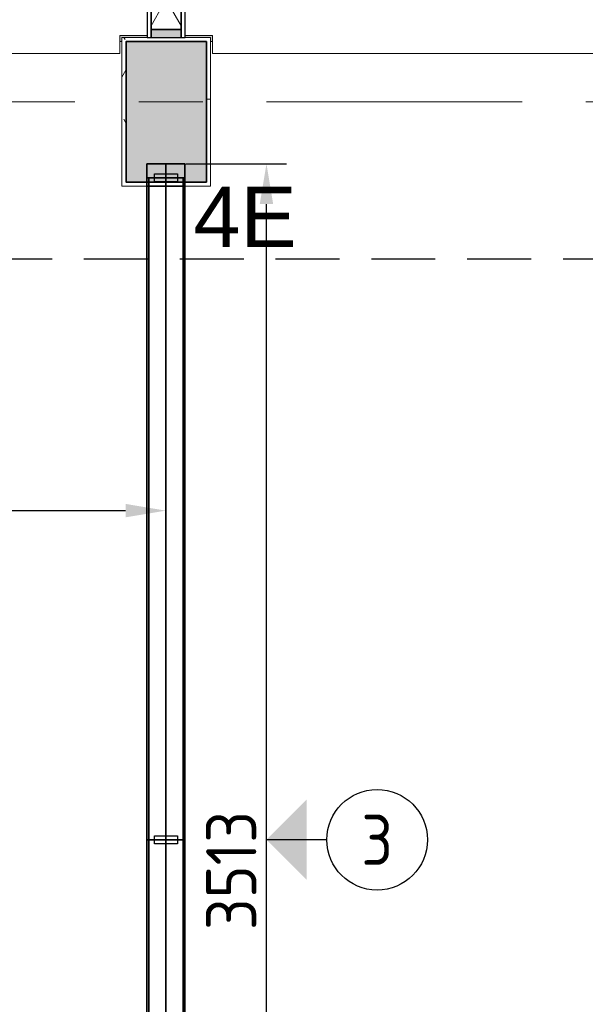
# Model space of a CAD drawing. Extents: x 2820 to 91013, y 1478 to 38178.
# Tile 33 of 182: x 13319 to 14725, y 33585 to 36032. Entities that reach past the tile are written whole.
import ezdxf
from ezdxf.enums import TextEntityAlignment as Align

# ---------------------------------------------------------------- set-up
doc = ezdxf.new("R2010")
doc.units = 0
doc.header["$LTSCALE"] = 50
doc.header["$PDSIZE"] = -5
doc.linetypes.add('HIDDEN2', pattern=[4.7625, 3.175, -1.5875])
doc.linetypes.add('Onderlegger 2e verdieping$0$stramien', pattern=[22.225, 12.7, -3.175, 3.175, -3.175])
doc.layers.get('0').update_dxf_attribs({"linetype": 'CONTINUOUS'})
doc.layers.get('DEFPOINTS').update_dxf_attribs({"linetype": 'CONTINUOUS'})
for name, color, linetype in [('AS-A38--_F----5', 2, 'CONTINUOUS'), ('AS-A38--_F---4-', 9, 'CONTINUOUS'), ('as-i38-e_f----5', 7, 'CONTINUOUS'), ('AS-I38-M_F----5_Wandmodulen', 7, 'CONTINUOUS'), ('AS-L38--', 7, 'CONTINUOUS'), ('AS-L38--_F----5', 7, 'CONTINUOUS'), ('AS-L38--_F---4-', 7, 'CONTINUOUS'), ('AS-L38--_F-23--', 3, 'CONTINUOUS'), ('AS-L38--_F1-----', 2, 'CONTINUOUS'), ('AS-L38--_F123--', 7, 'CONTINUOUS'), ('AS-L38GL_F---4-', 2, 'CONTINUOUS'), ('AS-L38GL_F123--', 3, 'CONTINUOUS'), ('AS-M38--_F123--_Wandlengte', 1, 'CONTINUOUS'), ('AS-T38--_F----5', 7, 'CONTINUOUS'), ('AS-T38--_F-23--', 7, 'CONTINUOUS'), ('IWTEKST', 2, 'CONTINUOUS')]:
    doc.layers.add(name, color=color, linetype=linetype)
doc.layers.add('AS-I38-1_F----5', color=2, linetype='CONTINUOUS', plot=False)
doc.layers.add('IWHULPLIJN', color=40, linetype='CONTINUOUS', plot=False)
for name, color, linetype, lineweight in [('Onderlegger 2e verdieping$0$A-DETL-MBND', 8, 'CONTINUOUS', 18), ('Onderlegger 2e verdieping$0$A-FLOR-OTLN', 8, 'CONTINUOUS', 18), ('Onderlegger 2e verdieping$0$A-GENM', 8, 'CONTINUOUS', 18), ('Onderlegger 2e verdieping$0$A-GLAZ', 8, 'CONTINUOUS', 25), ('Onderlegger 2e verdieping$0$A-GLAZ-CWMG', 8, 'CONTINUOUS', 18), ('Onderlegger 2e verdieping$0$A-WALL-MBNI', 8, 'CONTINUOUS', 25), ('Onderlegger 2e verdieping$0$S-COLS', 8, 'CONTINUOUS', 18), ('Onderlegger 2e verdieping$0$S-GRID', 8, 'CONTINUOUS', 18)]:
    doc.layers.add(name, color=color, linetype=linetype, lineweight=lineweight)
doc.styles.get("Standard").update_dxf_attribs({"font": 'isocp.shx'})
doc.dimstyles.new('CWall_F2_Wandlengte', dxfattribs={"dimscale": 50, "dimtxt": 2.5, "dimasz": 2, "dimexe": 1, "dimexo": 1, "dimgap": 0.5, "dimtad": 1, "dimdec": 0, "dimdsep": 46, "dimtxsty": 'Standard', "dimcen": 2.5, "dimclrt": 2, "dimadec": 0, "dimazin": 0, "dimtfac": 1, "dimtdec": 0, "dimtix": 1, "dimtmove": 2, "dimatfit": 0, "dimfxl": 0, "dimtolj": 1, "dimtzin": 0, "dimarcsym": 0})
pattern_1 = [(60, (616, 2090), (-43300, 25000), [300, -50000]), (60, (690, 2164), (-43300, 25000), [100, -50000]), (60, (645, 2190), (-43300, 25000), [100, -50000]), (150, (780, 2170), (-25000, -43300), [200, -50000])]
pattern_2 = [(0, (691.5, 1360), (29.7656, 59.5312), [0, -59.5312])]
pattern_3 = [(60, (616, 1230), (-43300, 25000), [300, -50000]), (60, (690, 1304), (-43300, 25000), [100, -50000]), (60, (645, 1330), (-43300, 25000), [100, -50000]), (150, (780, 1310), (-25000, -43300), [200, -50000])]
pattern_4 = [(60, (616, 370), (-43300, 25000), [300, -50000]), (60, (690, 444), (-43300, 25000), [100, -50000]), (60, (645, 470), (-43300, 25000), [100, -50000]), (150, (780, 450), (-25000, -43300), [200, -50000])]
pattern_5 = [(60, (750, 2090), (-43300, 25000), [300, -50000]), (60, (820, 2164), (-43300, 25000), [100, -50000]), (60, (776, 2190), (-43300, 25000), [100, -50000]), (150, (910, 2170), (-25000, -43300), [200, -50000])]
pattern_6 = [(0, (822.5, 1360), (29.7656, 59.5312), [0, -59.5312])]
pattern_7 = [(60, (750, 1230), (-43300, 25000), [300, -50000]), (60, (820, 1304), (-43300, 25000), [100, -50000]), (60, (776, 1330), (-43300, 25000), [100, -50000]), (150, (910, 1310), (-25000, -43300), [200, -50000])]
pattern_8 = [(60, (750, 370), (-43300, 25000), [300, -50000]), (60, (820, 444), (-43300, 25000), [100, -50000]), (60, (776, 470), (-43300, 25000), [100, -50000]), (150, (910, 450), (-25000, -43300), [200, -50000])]

# ---------------------------------------------------------------- blocks, each defined once
blk = doc.blocks.new('Onderlegger 2e verdieping$0$42_KA leemstuc betonkolomafwerking - Type-V79-Plotview 2e Verdieping - schaal 1 op 100')
at = {"layer": 'Onderlegger 2e verdieping$0$A-GENM'}
h = blk.add_hatch(dxfattribs=at)
h.set_pattern_fill('FP_132', color=256, style=0, pattern_type=2)
h.set_pattern_definition([(0, (-13850.26, -35895.2), (406.4, 101.6), [33.528, -271.272, 33.528, -1896.872]), (0, (-13850.26, -35895.2), (406.4, 101.6), [-338.328, -271.272, 33.528, -576.072, -1016]), (0, (-13850.26, -35895.2), (406.4, 101.6), [-1219.2, 33.528, -271.272, 33.528, -677.672]), (0, (-13850.26, -35895.2), (406.4, 101.6), [-1557.528, -169.672, 33.528, -474.472]), (120, (-13697.86, -35844.4), (-291.18818, 301.15272), [33.528, -271.272, 33.528, -1896.872]), (120, (-13697.86, -35844.4), (-291.18818, 301.15272), [-338.328, -271.272, 33.528, -576.072, -1016]), (120, (-13697.86, -35844.4), (-291.18818, 301.15272), [-1219.2, 33.528, -271.272, 33.528, -677.672]), (120, (-13697.86, -35844.4), (-291.18818, 301.15272), [-1557.528, -169.672, 33.528, -474.472]), (240, (-13647.06, -35641.2), (-115.21182, -402.75272), [33.528, -271.272, 33.528, -1896.872]), (240, (-13647.06, -35641.2), (-115.21182, -402.75272), [-338.328, -271.272, 33.528, -576.072, -1016]), (240, (-13647.06, -35641.2), (-115.21182, -402.75272), [-1219.2, 33.528, -271.272, 33.528, -677.672]), (240, (-13647.06, -35641.2), (-115.21182, -402.75272), [-1557.528, -169.672, 33.528, -474.472])])
h.paths.add_polyline_path([(-277, -277), (-57, -277), (-57, 93), (-277, 93), (-277, 89.1)], flags=0)
h.paths.add_polyline_path([(-267, -267), (-267, 83), (-67, 83), (-67, -267)], flags=0)
for p, q in [((-57, 93), (-277, 93)), ((-277, 93), (-277, -277)), ((-267, 83), (-67, 83)), ((-267, -267), (-267, 83)), ((-67, 83), (-67, -267)), ((-57, -277), (-57, 93)), ((-67, -267), (-267, -267)), ((-277, -277), (-57, -277))]:
    blk.add_line(p, q, dxfattribs=at)
blk = doc.blocks.new('Onderlegger 2e verdieping$0$22_KA_systeempanel_dicht - staal-V129-Plotview 2e Verdieping - schaal 1 op 100')
at = {"layer": 'Onderlegger 2e verdieping$0$A-GLAZ', "lineweight": 18}
h = blk.add_hatch(color=256, dxfattribs=at)
h.paths.add_polyline_path([(-50, 37.5), (-50, -37.5), (-30, -37.5), (-30, 37.5)], flags=0)
h.paths.add_polyline_path([(30, -37.5), (50, -37.5), (50, 37.5), (30, 37.5)], flags=0)
h = blk.add_hatch(dxfattribs=at)
h.set_pattern_fill('FP_202', color=256, style=0, pattern_type=2)
h.set_pattern_definition([(330, (-36038.2, 13683.26), (60, 103.92305), []), (30, (-36038.2, 13683.26), (-60, 103.92305), [])])
h.paths.add_polyline_path([(-30, -37.5), (30, -37.5), (30, 37.5), (-30, 37.5)], flags=0)
at = {"layer": 'Onderlegger 2e verdieping$0$A-GLAZ'}
for p, q in [((50, 47.5), (-50, 47.5)), ((-50, 47.5), (-50, 37.5)), ((-50, 37.5), (50, 37.5)), ((-30, 37.5), (-50, 37.5)), ((-50, 37.5), (-50, -37.5)), ((30, 37.5), (-30, 37.5)), ((-30, 37.5), (-30, -37.5)), ((-30, -37.5), (-30, 37.5)), ((30, -37.5), (30, 37.5)), ((50, 37.5), (30, 37.5)), ((30, 37.5), (30, -37.5)), ((50, 37.5), (50, 47.5)), ((50, -37.5), (50, 37.5)), ((50, -37.5), (-50, -37.5)), ((-50, -37.5), (-50, -47.5)), ((-50, -37.5), (-30, -37.5)), ((-50, -47.5), (50, -47.5)), ((-30, -37.5), (30, -37.5)), ((30, -37.5), (50, -37.5)), ((50, -47.5), (50, -37.5))]:
    blk.add_line(p, q, dxfattribs=at)
blk = doc.blocks.new('Onderlegger 2e verdieping$0$43_KA_stucwerk tegen borstwering onderkant verdieping - 43_KA_stucwerk tegen borstwering onderkant verdieping-10157448-Plotview 2e Verdieping - schaal 1 op 100')
at = {"layer": 'Onderlegger 2e verdieping$0$A-DETL-MBND'}
h = blk.add_hatch(color=256, dxfattribs=at)
h.paths.add_polyline_path([(54284.3, 2828.2), (54286.6, 2828.2), (54286.6, 3088), (54283.1, 3088), (54282, 2828.4), (54284.3, 2828.2)], flags=0)
h.paths.add_polyline_path([(54283.1, 4401), (54286.6, 4401), (54286.6, 4921.4), (54283.1, 4921.4), (54283.1, 4551.5)], flags=0)
h.paths.add_polyline_path([(54283.1, 6234.4), (54286.6, 6234.4), (54286.6, 6754.7), (54283.1, 6754.7), (54283.1, 6384.9)], flags=0)
h.paths.add_polyline_path([(54283.1, 8067.7), (54286.6, 8067.7), (54286.6, 8588.1), (54283.1, 8588.1), (54283.1, 8157.6)], flags=0)
h.paths.add_polyline_path([(54286.6, 9901.1), (54286.6, 10421.4), (54283.1, 10421.4), (54283.1, 9901.1)], flags=0)
h.paths.add_polyline_path([(54286.6, 11734.4), (54286.6, 12254.7), (54283.1, 12254.7), (54283.1, 11734.4)], flags=0)
h.paths.add_polyline_path([(54286.6, 13567.7), (54286.6, 14088.7), (54283.1, 14088.7), (54283.1, 13567.7)], flags=0)
h.paths.add_polyline_path([(54283.1, 15401.7), (54286.6, 15401.7), (54286.6, 15922), (54283.1, 15922), (54283.1, 15551.5)], flags=0)
h.paths.add_polyline_path([(54286.6, 17235), (54286.6, 17755.4), (54283.1, 17755.4), (54283.1, 17235)], flags=0)
h.paths.add_polyline_path([(54286.6, 19068.4), (54286.6, 19588), (54283.1, 19588), (54283.1, 19068.4)], flags=0)
h.paths.add_polyline_path([(54283.1, 20901), (54286.6, 20901), (54286.6, 21421.4), (54283.1, 21421.4), (54283.1, 21051.5)], flags=0)
h.paths.add_polyline_path([(54286.6, 22734.4), (54286.6, 23254.7), (54283.1, 23254.7), (54283.1, 22734.4)], flags=0)
h.paths.add_polyline_path([(54283.1, 24567.7), (54286.6, 24567.7), (54286.6, 25088), (54283.1, 25088), (54283.1, 24600.6)], flags=0)
h.paths.add_polyline_path([(54286.6, 26401), (54286.6, 26921.4), (54283.1, 26921.4), (54283.1, 26401)], flags=0)
h.paths.add_polyline_path([(54283.1, 28234.4), (54286.6, 28234.4), (54286.6, 28754.7), (54283.1, 28754.7), (54283.1, 28384.9)], flags=0)
h.paths.add_polyline_path([(54283.1, 30067.7), (54286.6, 30067.7), (54286.6, 30588), (54283.1, 30588), (54283.1, 30081.6)], flags=0)
h.paths.add_polyline_path([(54283.1, 31901), (54286.6, 31901), (54286.6, 32421.4), (54283.1, 32421.4), (54283.1, 32051.5)], flags=0)
h.paths.add_polyline_path([(54283.1, 33734.4), (54286.6, 33734.4), (54286.6, 34255.4), (54283.1, 34255.4), (54283.1, 33876.2)], flags=0)
h.paths.add_polyline_path([(54283.5, 35568.4), (54286.6, 35568.4), (54286.6, 36078.2), (54036.6, 36078.2), (54036.6, 35988.2), (54196.6, 35988.2), (54196.6, 35827.9), (54283.1, 35827.9), (54283.4, 35568.4)], flags=0)
h.paths.add_polyline_path([(19068.1, 35978.2), (19076.6, 35978.2), (19076.6, 36078.2), (18923.1, 36078.2), (18923.1, 36074.7), (19068.1, 36074.7), (19068.1, 35978.3)], flags=0)
h.paths.add_polyline_path([(17234.8, 35978.2), (17239.9, 35978.2), (17240, 35988.2), (17460, 35988.2), (17460, 35978.2), (17464.9, 35978.2), (17464.9, 35993.2), (17234.8, 35993.2), (17234.8, 35984.3)], flags=0)
h.paths.add_polyline_path([(15631.6, 35978.2), (15631.6, 35993.2), (15401.4, 35993.2), (15401.4, 35978.2), (15406.6, 35978.2), (15406.6, 35988.2), (15626.6, 35988.2), (15626.6, 35978.2)], flags=0)
h.paths.add_polyline_path([(13568.1, 35978.2), (13573.3, 35978.2), (13573.3, 35988.2), (13635.8, 35989.2), (13635.8, 35993.2), (13568.1, 35993.2), (13568.1, 35984.3)], flags=0)
h.paths.add_polyline_path([(13798.3, 35978.2), (13798.3, 35993.2), (13730.8, 35993.2), (13730.8, 35988.2), (13793.3, 35988.2), (13793.3, 35978.2)], flags=0)
h.paths.add_polyline_path([(11739.9, 35978.2), (11740, 35988.2), (11802.4, 35989), (11802.4, 35993.2), (11734.8, 35993.2), (11734.8, 35978.2)], flags=0)
h.paths.add_polyline_path([(11964.9, 35978.2), (11964.9, 35993.2), (11897.4, 35993.2), (11897.4, 35988.2), (11960, 35988.2), (11960, 35978.2)], flags=0)
h.paths.add_polyline_path([(9906.6, 35978.2), (9906.6, 35988.2), (9969.1, 35988.2), (9969.1, 35993.2), (9901.4, 35993.2), (9901.4, 35978.2)], flags=0)
h.paths.add_polyline_path([(10126.6, 35978.2), (10131.6, 35978.2), (10131.6, 35993.2), (10064.1, 35993.2), (10064.1, 35988.2), (10126.6, 35988.2), (10126.6, 35984.3)], flags=0)
h.paths.add_polyline_path([(8298.3, 35978.2), (8298.3, 35993.2), (8068.1, 35993.2), (8068.1, 35978.2), (8073.3, 35978.2), (8073.3, 35988.2), (8293.3, 35988.2), (8293.3, 35978.2)], flags=0)
h.paths.add_polyline_path([(6460, 35978.2), (6464.9, 35978.2), (6464.9, 35993.2), (6234.8, 35993.2), (6234.8, 35978.2), (6239.9, 35978.2), (6240, 35988.2), (6460, 35988.2), (6460, 35984.3)], flags=0)
h.paths.add_polyline_path([(4631.6, 35978.2), (4631.6, 35993.2), (4516.6, 35993.2), (4516.6, 35988.2), (4626.6, 35988.2), (4626.6, 35978.2)], flags=0)
h.paths.add_polyline_path([(12067.7, 36074.7), (12110.1, 36074.7), (12110.1, 36078.2), (11897.4, 36078.2), (11897.4, 36074.7), (11964.9, 36074.7)], flags=0)
h.paths.add_polyline_path([(15776.8, 36074.7), (15776.8, 36078.2), (15256.4, 36078.2), (15256.4, 36074.7), (15737.1, 36074.7)], flags=0)
h.paths.add_polyline_path([(17089.8, 36074.7), (17610.1, 36074.7), (17610.1, 36078.2), (17089.8, 36078.2)], flags=0)
h.paths.add_polyline_path([(13423.1, 36074.7), (13635.8, 36074.7), (13635.8, 36078.2), (13423.1, 36078.2)], flags=0)
h.paths.add_polyline_path([(10131.6, 36074.7), (10276.8, 36074.7), (10276.8, 36078.2), (10064.1, 36078.2), (10064.1, 36074.7)], flags=0)
h.paths.add_polyline_path([(11734.8, 36074.7), (11802.4, 36074.7), (11802.4, 36078.2), (11589.8, 36078.2), (11589.8, 36074.7)], flags=0)
h.paths.add_polyline_path([(9969.1, 36074.7), (9969.1, 36078.2), (9756.4, 36078.2), (9756.4, 36074.7), (9927.2, 36074.7)], flags=0)
h.paths.add_polyline_path([(13730.8, 36074.7), (13943.4, 36074.7), (13943.4, 36078.2), (13730.8, 36078.2)], flags=0)
h.paths.add_polyline_path([(8443.4, 36074.7), (8443.4, 36078.2), (7923.1, 36078.2), (7923.1, 36074.7), (8398.3, 36074.7)], flags=0)
h.paths.add_polyline_path([(4631.6, 36074.7), (4776.8, 36074.7), (4776.8, 36078.2), (4516.6, 36078.2), (4516.6, 36074.7), (4557, 36074.7)], flags=0)
h.paths.add_polyline_path([(6089.8, 36074.7), (6610.1, 36074.7), (6610.1, 36078.2), (6089.8, 36078.2)], flags=0)
blk.add_line((13793.3, 35978.2), (13793.3, 35988.2), dxfattribs=at)
blk = doc.blocks.new('Onderlegger 2e verdieping$0$vensterbank tweede verdieping - vensterbank tweede verdieping-11898810-Plotview 2e Verdieping - schaal 1 op 100')
at = {"layer": 'Onderlegger 2e verdieping$0$A-GLAZ', "lineweight": 18}
for p, q in [((13568.1, 35948.2), (13568.1, 35993.2)), ((13568.1, 35993.2), (13635.8, 35993.2)), ((13730.8, 35993.2), (13798.3, 35993.2)), ((13798.3, 35993.2), (13798.3, 35948.2)), ((11964.9, 35948.2), (13568.1, 35948.2)), ((13798.3, 35948.2), (15401.4, 35948.2))]:
    blk.add_line(p, q, dxfattribs=at)
blk = doc.blocks.new('Onderlegger 2e verdieping')
at = {"layer": 'Onderlegger 2e verdieping$0$S-COLS', "lineweight": 5}
blk.add_hatch(color=256, dxfattribs=at).paths.add_polyline_path([(13783.6, 35628.2), (13783.6, 35978.2), (13583.6, 35978.2), (13583.6, 35628.2)], flags=0)
at = {"layer": 'Onderlegger 2e verdieping$0$A-FLOR-OTLN'}
for p, q in [((13573.3, 35978.2), (13568.1, 35978.2)), ((13798.3, 35978.2), (13793.3, 35978.2))]:
    blk.add_line(p, q, dxfattribs=at)
at = {"layer": 'Onderlegger 2e verdieping$0$A-GLAZ-CWMG', "lineweight": 35}
blk.add_line((13730.8, 35618.2), (13635.8, 35618.2), dxfattribs=at)
at = {"layer": 'Onderlegger 2e verdieping$0$S-COLS', "lineweight": 35}
for p, q in [((13783.6, 35978.2), (13583.6, 35978.2)), ((13583.6, 35978.2), (13583.6, 35628.2)), ((13783.6, 35628.2), (13783.6, 35978.2)), ((13583.6, 35628.2), (13783.6, 35628.2))]:
    blk.add_line(p, q, dxfattribs=at)
at = {"layer": 'Onderlegger 2e verdieping$0$S-GRID', "linetype": 'Onderlegger 2e verdieping$0$stramien'}
blk.add_line((2820.4, 35828.2), (55386.6, 35828.2), dxfattribs=at)
at = {"layer": 'Onderlegger 2e verdieping$0$A-GENM'}
blk.add_blockref('Onderlegger 2e verdieping$0$42_KA leemstuc betonkolomafwerking - Type-V79-Plotview 2e Verdieping - schaal 1 op 100', (13850.3, 35895.2), dxfattribs=at)
at = {"layer": 'Onderlegger 2e verdieping$0$A-GLAZ'}
blk.add_blockref('Onderlegger 2e verdieping$0$vensterbank tweede verdieping - vensterbank tweede verdieping-11898810-Plotview 2e Verdieping - schaal 1 op 100', (0, 0), dxfattribs=at)
at = {"layer": 'Onderlegger 2e verdieping$0$A-GLAZ', "lineweight": 18, "rotation": 90}
blk.add_blockref('Onderlegger 2e verdieping$0$22_KA_systeempanel_dicht - staal-V129-Plotview 2e Verdieping - schaal 1 op 100', (13683.3, 36038.2), dxfattribs=at)
at = {"layer": 'Onderlegger 2e verdieping$0$A-WALL-MBNI', "lineweight": 18}
blk.add_blockref('Onderlegger 2e verdieping$0$43_KA_stucwerk tegen borstwering onderkant verdieping - 43_KA_stucwerk tegen borstwering onderkant verdieping-10157448-Plotview 2e Verdieping - schaal 1 op 100', (0, 0), dxfattribs=at)
blk = doc.blocks.new('WandNr2-_CTA01')
at = {"layer": 'AS-T38--_F-23--', "color": 0, "linetype": 'ByBlock'}
blk.add_line((0, -5), (0, -2), dxfattribs=at)
blk.add_circle((0, -7.5), 2.5, dxfattribs=at)
blk.add_solid([(0, -2), (2, -4), (-2, -4)], dxfattribs=at)
blk.add_attdef('WANDNR', text='', height=2.5, dxfattribs=at).set_placement((0, -7.5), align=Align.MIDDLE)
blk = doc.blocks.new('WandNr5o_CTA01')
at = {"layer": 'AS-T38--_F----5', "color": 0, "linetype": 'ByBlock'}
blk.add_circle((0, -18), 2.5, dxfattribs=at)
blk.add_attdef('WANDNR', text='', height=2.5, dxfattribs=at).set_placement((0, -18), align=Align.MIDDLE)
blk = doc.blocks.new('BvnAans-_CTA01')
at = {"layer": 'AS-L38--_F----5', "color": 0, "invisible_edges": 10}
blk.add_3dface([(0, 0), (1, 0), (1, 0, 1), (0, 0, 1)], dxfattribs=at)
at = {"layer": 'AS-L38--_F---4-', "invisible_edges": 10}
for points in [[(0, 0.5), (1, 0.5), (1, 0.5, 1), (0, 0.5, 1)], [(0, -0.5), (1, -0.5), (1, -0.5, 1), (0, -0.5, 1)]]:
    blk.add_3dface(points, dxfattribs=at)
at = {"layer": 'AS-L38--_F---4-'}
blk.add_3dface([(0, -0.5, 1), (0, 0.5, 1), (1, 0.5, 1), (1, -0.5, 1)], dxfattribs=at)
blk = doc.blocks.new('OndrAans_CTA01')
at = {"layer": 'AS-L38--_F----5', "color": 0, "invisible_edges": 10}
blk.add_3dface([(0, 0), (1, 0), (1, 0, 1), (0, 0, 1)], dxfattribs=at)
at = {"layer": 'AS-L38--_F---4-', "invisible_edges": 10}
for points in [[(0, 0.5), (1, 0.5), (1, 0.5, 1), (0, 0.5, 1)], [(0, -0.5), (1, -0.5), (1, -0.5, 1), (0, -0.5, 1)]]:
    blk.add_3dface(points, dxfattribs=at)
at = {"layer": 'AS-L38--_F123--', "color": 0}
blk.add_3dface([(0, -0.5), (1, -0.5), (1, 0.5), (0, 0.5)], dxfattribs=at)
blk = doc.blocks.new('Q0WDSTL-_CTA01')
at = {"layer": 'AS-L38--_F-23--'}
for p, q in [((0, 0.3), (0, 0.5)), ((0, -0.3), (0, -0.5))]:
    blk.add_line(p, q, dxfattribs=at)
at = {"layer": 'AS-L38--_F-23--', "color": 1}
blk.add_lwpolyline([(0, 0.3), (1, 0.3), (1, -0.3), (0, -0.3)], dxfattribs=at)
at = {"layer": 'AS-L38--_F1-----'}
blk.add_lwpolyline([(0, 0.5), (0, -0.5)], dxfattribs=at)
blk = doc.blocks.new('QPGLAS--_CTA01')
at = {"layer": 'AS-L38--_F----5', "color": 0}
blk.add_3dface([(0, 0), (1, 0), (1, 0, 1), (0, 0, 1)], dxfattribs=at)
at = {"layer": 'AS-L38GL_F123--'}
blk.add_line((0, 0), (1, 0), dxfattribs=at)
at = {"layer": 'AS-L38GL_F---4-'}
mesh = blk.add_polymesh((6, 3), dxfattribs=at)
for k, corner in enumerate([(1, -0.45, 1), (1, -0.45), (1, -0.45), (0, -0.45, 1), (0, -0.45), (0, -0.45), (0, 0.45, 1), (0, 0.45), (0, -0.45), (1, 0.45, 1), (1, 0.45), (1, -0.45), (1, 0.45, 1), (1, 0.45, 1), (1, -0.45, 1), (0, 0.45, 1), (0, 0.45, 1), (0, -0.45, 1)]):
    mesh.set_mesh_vertex(divmod(k, 3), corner)
blk = doc.blocks.new('O4------_CTA01')
blk.add_blockref('QPGLAS--_CTA01', (0, 0))
blk = doc.blocks.new('QWND18--_CTA01')
at = {"layer": 'AS-A38--_F----5', "extrusion": (0, -1, 0)}
h = blk.add_hatch(dxfattribs=at)
h.set_pattern_fill('GLAS2', color=256, scale=50, angle=60, style=0, pattern_type=2)
h.set_pattern_definition(pattern_1)
h.paths.add_polyline_path([(0, 1780), (1383, 1780), (1383, 2660), (0, 2660)])
h = blk.add_hatch(dxfattribs=at)
h.set_pattern_fill('GLAS2', color=256, scale=50, angle=60, style=0, pattern_type=2)
h.set_pattern_definition(pattern_3)
h.paths.add_polyline_path([(0, 940), (1383, 940), (1383, 1780), (0, 1780)])
h = blk.add_hatch(dxfattribs=at)
h.set_pattern_fill('GLAS2', color=256, scale=50, angle=60, style=0, pattern_type=2)
h.set_pattern_definition(pattern_4)
h.paths.add_polyline_path([(0, 60), (1383, 60), (1383, 940), (0, 940)])
h = blk.add_hatch(dxfattribs=at)
h.set_pattern_fill('DOTS', color=256, scale=37.5, style=0)
h.set_pattern_definition(pattern_2)
h.paths.add_polyline_path([(10, 950), (1373, 950), (1373, 1770), (10, 1770)])
at = {"layer": 'AS-A38--_F---4-', "extrusion": (0, -1, 0)}
h = blk.add_hatch(dxfattribs=at)
h.set_pattern_fill('GLAS2', color=256, scale=50, angle=60, style=0, pattern_type=2)
h.set_pattern_definition(pattern_1)
h.paths.add_polyline_path([(0, 1780), (1383, 1780), (1383, 2660), (0, 2660)])
h = blk.add_hatch(dxfattribs=at)
h.set_pattern_fill('GLAS2', color=256, scale=50, angle=60, style=0, pattern_type=2)
h.set_pattern_definition(pattern_3)
h.paths.add_polyline_path([(0, 940), (1383, 940), (1383, 1780), (0, 1780)])
h = blk.add_hatch(dxfattribs=at)
h.set_pattern_fill('GLAS2', color=256, scale=50, angle=60, style=0, pattern_type=2)
h.set_pattern_definition(pattern_4)
h.paths.add_polyline_path([(0, 60), (1383, 60), (1383, 940), (0, 940)])
h = blk.add_hatch(dxfattribs=at)
h.set_pattern_fill('DOTS', color=256, scale=37.5, style=0)
h.set_pattern_definition(pattern_2)
h.paths.add_polyline_path([(10, 950), (1373, 950), (1373, 1770), (10, 1770)])
h = blk.add_hatch(dxfattribs=at)
h.set_pattern_fill('GLAS2', color=256, scale=50, angle=60, style=0, pattern_type=2)
h.set_pattern_definition(pattern_1)
h.paths.add_polyline_path([(0, 1780), (1383, 1780), (1383, 2660), (0, 2660)])
h = blk.add_hatch(dxfattribs=at)
h.set_pattern_fill('GLAS2', color=256, scale=50, angle=60, style=0, pattern_type=2)
h.set_pattern_definition(pattern_3)
h.paths.add_polyline_path([(0, 940), (1383, 940), (1383, 1780), (0, 1780)])
h = blk.add_hatch(dxfattribs=at)
h.set_pattern_fill('GLAS2', color=256, scale=50, angle=60, style=0, pattern_type=2)
h.set_pattern_definition(pattern_4)
h.paths.add_polyline_path([(0, 60), (1383, 60), (1383, 940), (0, 940)])
h = blk.add_hatch(dxfattribs=at)
h.set_pattern_fill('DOTS', color=256, scale=37.5, style=0)
h.set_pattern_definition(pattern_2)
h.paths.add_polyline_path([(10, 950), (1373, 950), (1373, 1770), (10, 1770)])
at = {"layer": 'DEFPOINTS'}
blk.add_point((0, 0, 2700), dxfattribs=at)
at = {"layer": 'AS-L38--', "yscale": 95}
for name, p, xscale, zscale in [('BvnAans-_CTA01', (0, 0, 2660), 1383, 40), ('OndrAans_CTA01', (0, 0), 1383, 60), ('Q0WDSTL-_CTA01', (0, 0), 10, 10), ('O4------_CTA01', (0, 0, 1780), 1383, 880), ('O4------_CTA01', (0, 0, 940), 1383, 840), ('O4------_CTA01', (0, 0, 60), 1383, 880)]:
    blk.add_blockref(name, p, dxfattribs=dict(at, xscale=xscale, zscale=zscale))
at = {"layer": 'AS-L38--', "xscale": 10, "yscale": 95, "zscale": 10, "rotation": 180}
blk.add_blockref('Q0WDSTL-_CTA01', (1383, 0), dxfattribs=at)
at = {"layer": 'AS-I38-1_F----5', "extrusion": (0, -1, 0)}
blk.add_text('2', height=90, dxfattribs=at).set_placement((40, 130))
at = {"layer": 'AS-I38-M_F----5_Wandmodulen', "extrusion": (0, -1, 0)}
blk.add_text('GH', height=125, rotation=90, dxfattribs=at).set_placement((691.5, 2750), align=Align.MIDDLE_LEFT)
blk = doc.blocks.new('*D116')
at = {"layer": 'AS-M38--_F123--_Wandlengte', "color": 0, "lineweight": -2}
for p, q in [((13732.6, 35674.2), (13982.6, 35674.2)), ((13932.6, 32261.2), (13932.6, 35574.2)), ((13732.6, 32161.2), (13982.6, 32161.2))]:
    blk.add_line(p, q, dxfattribs=at)
at = {"layer": 'AS-M38--_F123--_Wandlengte', "color": 0}
for points in [[(13915.9, 35574.2), (13949.3, 35574.2), (13932.6, 35674.2)], [(13915.9, 32261.2), (13949.3, 32261.2), (13932.6, 32161.2)]]:
    blk.add_solid(points, dxfattribs=at)
at = {"layer": 'DEFPOINTS', "color": 0}
for p in [(13682.6, 35674.2), (13932.6, 35674.2), (13682.6, 32161.2)]:
    blk.add_point(p, dxfattribs=at)
at = {"layer": 'AS-M38--_F123--_Wandlengte', "color": 2, "insert": (13845.1, 33917.7), "char_height": 125, "attachment_point": 5, "rotation": 90}
blk.add_mtext('\\A1;3513', dxfattribs=at)
blk = doc.blocks.new('*D119')
at = {"layer": 'AS-M38--_F123--_Wandlengte', "color": 0, "lineweight": -2}
for p, q in [((11849.6, 32004.7), (11849.6, 34862.2)), ((13682.6, 32161.2), (13682.6, 34862.2)), ((11949.6, 34812.2), (13582.6, 34812.2))]:
    blk.add_line(p, q, dxfattribs=at)
at = {"layer": 'AS-M38--_F123--_Wandlengte', "color": 0}
for points in [[(11949.6, 34828.9), (11949.6, 34795.6), (11849.6, 34812.2)], [(13582.6, 34828.9), (13582.6, 34795.6), (13682.6, 34812.2)]]:
    blk.add_solid(points, dxfattribs=at)
at = {"layer": 'DEFPOINTS', "color": 0}
for p in [(13682.6, 34812.2), (13682.6, 32111.2, -300), (11849.6, 31954.7, -200)]:
    blk.add_point(p, dxfattribs=at)
at = {"layer": 'AS-M38--_F123--_Wandlengte', "color": 2, "insert": (12766.1, 34899.7), "char_height": 125, "attachment_point": 5}
blk.add_mtext('\\A1;1833', dxfattribs=at)
blk = doc.blocks.new('QEND9---_CTA01')
at = {"layer": 'AS-L38--_F----5', "color": 0, "invisible_edges": 1}
for points in [[(0, 0), (0, 0, 60), (35, 0, 60), (35, 0)], [(0, 0, 60), (0, 0, 2660), (35, 0, 2660), (35, 0, 60)], [(0, 0, 2660), (0, 0, 2700), (35, 0, 2700), (35, 0, 2660)]]:
    blk.add_3dface(points, dxfattribs=at)
at = {"layer": 'AS-L38--_F---4-'}
for points in [[(35, 47.5), (35, 47.5, 60), (0, 47.5, 60), (0, 47.5)], [(35, 47.5, 60), (35, 47.5, 2660), (0, 47.5, 2660), (0, 47.5, 60)], [(35, 47.5, 2660), (35, 47.5, 2700), (0, 47.5, 2700), (0, 47.5, 2660)], [(0, -47.5, 2700), (35, -47.5, 2700), (35, 47.5, 2700), (0, 47.5, 2700)], [(35, -47.5), (35, -47.5, 60), (35, 47.5, 60), (35, 47.5)], [(35, -47.5, 60), (35, -47.5, 2660), (35, 47.5, 2660), (35, 47.5, 60)], [(35, -47.5, 2660), (35, -47.5, 2700), (35, 47.5, 2700), (35, 47.5, 2660)], [(0, -47.5), (0, -47.5, 60), (35, -47.5, 60), (35, -47.5)], [(0, -47.5, 60), (0, -47.5, 2660), (35, -47.5, 2660), (35, -47.5, 60)], [(0, -47.5, 2660), (0, -47.5, 2700), (35, -47.5, 2700), (35, -47.5, 2660)]]:
    blk.add_3dface(points, dxfattribs=at)
at = {"layer": 'AS-L38--_F123--', "color": 0}
blk.add_lwpolyline([(0, -47.5), (35, -47.5), (35, 47.5), (0, 47.5)], dxfattribs=at)
at = {"layer": 'DEFPOINTS'}
blk.add_point((35, 0, 2700), dxfattribs=at)
at = {"layer": 'AS-L38--', "color": 0, "xscale": 10, "yscale": 95, "zscale": 10}
blk.add_blockref('Q0WDSTL-_CTA01', (0, 0), dxfattribs=at)
at = {"layer": 'as-i38-e_f----5', "extrusion": (0, -1, 0)}
blk.add_text('4E', height=125, rotation=90, dxfattribs=at).set_placement((35, 2750), align=Align.MIDDLE_LEFT)
blk = doc.blocks.new('QWND11--_CTA01')
at = {"layer": 'AS-A38--_F----5', "extrusion": (0, -1, 0)}
h = blk.add_hatch(dxfattribs=at)
h.set_pattern_fill('GLAS2', color=256, scale=50, angle=60, style=0, pattern_type=2)
h.set_pattern_definition(pattern_5)
h.paths.add_polyline_path([(0, 1780), (1645, 1780), (1645, 2660), (0, 2660)])
h = blk.add_hatch(dxfattribs=at)
h.set_pattern_fill('GLAS2', color=256, scale=50, angle=60, style=0, pattern_type=2)
h.set_pattern_definition(pattern_7)
h.paths.add_polyline_path([(0, 940), (1645, 940), (1645, 1780), (0, 1780)])
h = blk.add_hatch(dxfattribs=at)
h.set_pattern_fill('GLAS2', color=256, scale=50, angle=60, style=0, pattern_type=2)
h.set_pattern_definition(pattern_8)
h.paths.add_polyline_path([(0, 60), (1645, 60), (1645, 940), (0, 940)])
h = blk.add_hatch(dxfattribs=at)
h.set_pattern_fill('DOTS', color=256, scale=37.5, style=0)
h.set_pattern_definition(pattern_6)
h.paths.add_polyline_path([(10, 950), (1635, 950), (1635, 1770), (10, 1770)])
at = {"layer": 'AS-A38--_F---4-', "extrusion": (0, -1, 0)}
h = blk.add_hatch(dxfattribs=at)
h.set_pattern_fill('GLAS2', color=256, scale=50, angle=60, style=0, pattern_type=2)
h.set_pattern_definition(pattern_5)
h.paths.add_polyline_path([(0, 1780), (1645, 1780), (1645, 2660), (0, 2660)])
h = blk.add_hatch(dxfattribs=at)
h.set_pattern_fill('GLAS2', color=256, scale=50, angle=60, style=0, pattern_type=2)
h.set_pattern_definition(pattern_7)
h.paths.add_polyline_path([(0, 940), (1645, 940), (1645, 1780), (0, 1780)])
h = blk.add_hatch(dxfattribs=at)
h.set_pattern_fill('GLAS2', color=256, scale=50, angle=60, style=0, pattern_type=2)
h.set_pattern_definition(pattern_8)
h.paths.add_polyline_path([(0, 60), (1645, 60), (1645, 940), (0, 940)])
h = blk.add_hatch(dxfattribs=at)
h.set_pattern_fill('DOTS', color=256, scale=37.5, style=0)
h.set_pattern_definition(pattern_6)
h.paths.add_polyline_path([(10, 950), (1635, 950), (1635, 1770), (10, 1770)])
h = blk.add_hatch(dxfattribs=at)
h.set_pattern_fill('GLAS2', color=256, scale=50, angle=60, style=0, pattern_type=2)
h.set_pattern_definition(pattern_5)
h.paths.add_polyline_path([(0, 1780), (1645, 1780), (1645, 2660), (0, 2660)])
h = blk.add_hatch(dxfattribs=at)
h.set_pattern_fill('GLAS2', color=256, scale=50, angle=60, style=0, pattern_type=2)
h.set_pattern_definition(pattern_7)
h.paths.add_polyline_path([(0, 940), (1645, 940), (1645, 1780), (0, 1780)])
h = blk.add_hatch(dxfattribs=at)
h.set_pattern_fill('GLAS2', color=256, scale=50, angle=60, style=0, pattern_type=2)
h.set_pattern_definition(pattern_8)
h.paths.add_polyline_path([(0, 60), (1645, 60), (1645, 940), (0, 940)])
h = blk.add_hatch(dxfattribs=at)
h.set_pattern_fill('DOTS', color=256, scale=37.5, style=0)
h.set_pattern_definition(pattern_6)
h.paths.add_polyline_path([(10, 950), (1635, 950), (1635, 1770), (10, 1770)])
at = {"layer": 'DEFPOINTS'}
blk.add_point((0, 0, 2700), dxfattribs=at)
at = {"layer": 'AS-L38--', "yscale": 95}
for name, p, xscale, zscale in [('BvnAans-_CTA01', (0, 0, 2660), 1645, 40), ('OndrAans_CTA01', (0, 0), 1645, 60), ('Q0WDSTL-_CTA01', (0, 0), 10, 10), ('O4------_CTA01', (0, 0, 940), 1645, 840), ('O4------_CTA01', (0, 0, 1780), 1645, 880), ('O4------_CTA01', (0, 0, 60), 1645, 880)]:
    blk.add_blockref(name, p, dxfattribs=dict(at, xscale=xscale, zscale=zscale))
at = {"layer": 'AS-L38--', "xscale": 10, "yscale": 95, "zscale": 10, "rotation": 180}
blk.add_blockref('Q0WDSTL-_CTA01', (1645, 0), dxfattribs=at)
at = {"layer": 'AS-I38-1_F----5', "extrusion": (0, -1, 0)}
blk.add_text('98', height=90, dxfattribs=at).set_placement((40, 130))
at = {"layer": 'AS-I38-M_F----5_Wandmodulen', "extrusion": (0, -1, 0)}
blk.add_text('GH', height=125, rotation=90, dxfattribs=at).set_placement((822.5, 2750), align=Align.MIDDLE_LEFT)

msp = doc.modelspace()

# ---------------------------------------------------------------- linework, layer by layer
at = {"layer": 'AS-L38--_F----5', "extrusion": (1, -6.12303e-17, 2.22045e-16)}
for p, q in [((13682.6, 35617.2, 2700), (13682.6, 35617.2, 3063)), ((13682.6, 35437.2, 3063), (13682.6, 35617.2, 3063)), ((13682.6, 35437.2, 2700), (13682.6, 35617.2, 3063)), ((13682.6, 35437.2, 3063), (13682.6, 35617.2, 2700)), ((13682.6, 35437.2, 2700), (13682.6, 35437.2, 3063))]:
    msp.add_line(p, q, dxfattribs=at)
at = {"layer": 'IWHULPLIJN'}
msp.add_line((13682.6, 35617.2), (13682.6, 32161.2), dxfattribs=at)
at = {"layer": 'IWTEKST', "linetype": 'HIDDEN2'}
msp.add_line((4906.6, 35438.2), (57185, 35438.2), dxfattribs=at)

# ---------------------------------------------------------------- block references
msp.add_blockref('Onderlegger 2e verdieping', (0, 0))
at = {"layer": 'AS-L38--', "rotation": 90}
for name, p in [('QEND9---_CTA01', (13682.6, 35639.2)), ('QWND11--_CTA01', (13682.6, 33994.2)), ('QWND18--_CTA01', (13682.6, 32611.2))]:
    msp.add_blockref(name, p, dxfattribs=at)
at = {"layer": 'AS-L38--', "extrusion": (1, 0, 0)}
ref = msp.add_blockref('WandNr5o_CTA01', (34779.7, -100, 13682.6), dxfattribs=dict(at, xscale=50, yscale=50, zscale=50))
ref.add_attrib('WANDNR', '3', dxfattribs={"layer": 'AS-T38--_F----5', "color": 0, "linetype": 'ByBlock', "extrusion": (1, 0, 0), "height": 125}).set_placement((34779.7, -1000, 13682.6), align=Align.MIDDLE)
at = {"layer": 'AS-L38--'}
ref = msp.add_blockref('WandNr2-_CTA01', (13832.6, 33994.2), dxfattribs=dict(at, xscale=50, yscale=50, zscale=50, rotation=90))
ref.add_attrib('WANDNR', '3', dxfattribs={"layer": 'AS-T38--_F-23--', "color": 0, "linetype": 'ByBlock', "height": 125}).set_placement((14207.6, 33994.2), align=Align.MIDDLE)

# ---------------------------------------------------------------- texts
at = {"layer": 'IWTEKST', "insert": (13751.4, 35617.6, 120), "char_height": 150, "width": 3405, "attachment_point": 1}
msp.add_mtext('{\\fArial|b0|i0|c0|p34;4E}', dxfattribs=at)

# ---------------------------------------------------------------- dimensions: what is measured, and where the dimension line sits
at = {"layer": 'AS-M38--_F123--_Wandlengte'}
dim = msp.add_aligned_dim(p1=(13682.6, 32161.2), p2=(13682.6, 35674.2), distance=-250, dimstyle='CWall_F2_Wandlengte', dxfattribs=at)
dim.commit()
dim.dimension.update_dxf_attribs({"geometry": '*D116', "text_midpoint": (13845.1, 33917.7)})
dim = msp.add_linear_dim(base=(13682.6, 34812.2), p1=(11849.6, 31954.7, -200), p2=(13682.6, 32111.2, -300), dimstyle='CWall_F2_Wandlengte', dxfattribs=at)
dim.commit()
dim.dimension.update_dxf_attribs({"geometry": '*D119', "text_midpoint": (12766.1, 34899.7)})

doc.saveas('drawing.dxf')
